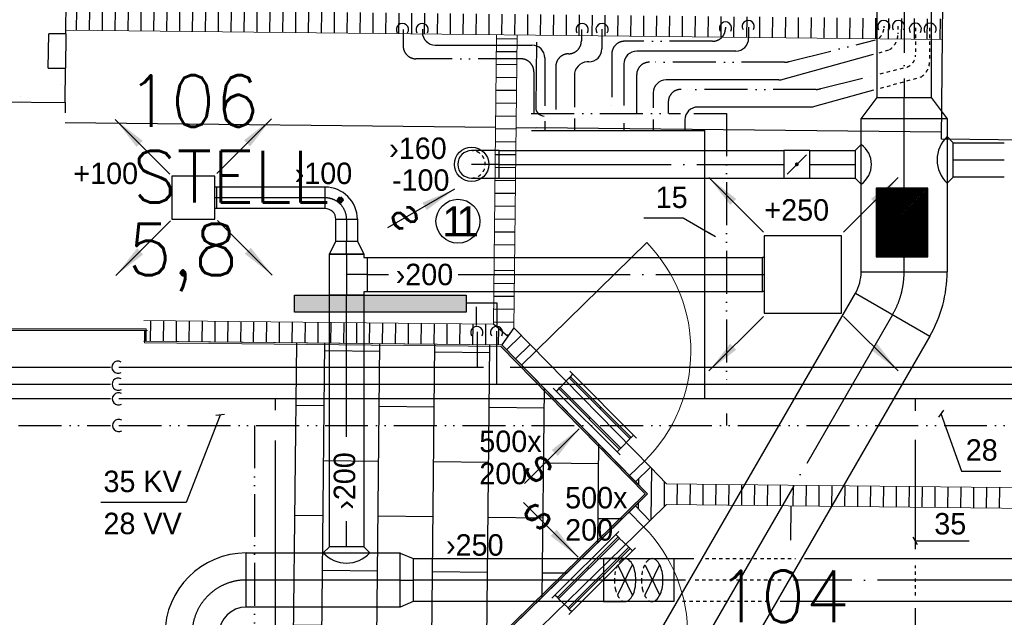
# Model space of a CAD drawing. Header units: millimetres. Extents: x 0 to 84060, y 0 to 52805.
# Tile 35 of 60: x 50104 to 55833, y 24994 to 28475. Entities that reach past the tile are written whole.
import ezdxf
from ezdxf.enums import TextEntityAlignment as Align

# ---------------------------------------------------------------- set-up
doc = ezdxf.new("R2010")
doc.units = ezdxf.units.MM
doc.header["$LTSCALE"] = 50
doc.header["$MEASUREMENT"] = 0
doc.header["$PDMODE"] = 1
for name, pattern in [('2V-CENT', [23, 20, -1.5, 0, -1.5]), ('CENTRUMLINJE', [27, 20, -3, 1, -3]), ('V-GOMD', [0.8, 0.4, -0.4]), ('V-KV', [2, 1, 1]), ('V-V', [2, 1, 1]), ('V-VV', [8, 5, -1, 0, -1, 0, -1])]:
    doc.linetypes.add(name, pattern=pattern)
doc.layers.get('0').update_dxf_attribs({"linetype": 'CONTINUOUS'})
for name, color, linetype in [('20601A200D001$0$243-Dører', 7, 'CONTINUOUS'), ('20601A200D001$0$832-Romtekst', 7, 'CONTINUOUS'), ('20601A200D001$0$A12-HEL1', 251, 'CONTINUOUS'), ('20601A200D001$0$A12-HEL3', 251, 'CONTINUOUS'), ('20601A200D001$0$A12-HEL4', 251, 'CONTINUOUS'), ('20601A200D001$0$A12-SKR1', 251, 'CONTINUOUS'), ('20601A200D001$0$A24-HEL1', 252, 'CONTINUOUS'), ('20601A200D001$0$A24-HEL2', 252, 'CONTINUOUS'), ('20601A200D001$0$A24-SKR1', 251, 'CONTINUOUS'), ('20601A200D001$0$A28-HEL2', 252, 'CONTINUOUS'), ('20601A200D001$0$A29-SKR1', 251, 'CONTINUOUS'), ('V060-', 3, 'CONTINUOUS'), ('V061-', 1, 'CONTINUOUS'), ('V070-', 3, 'CONTINUOUS'), ('V071-', 1, 'CONTINUOUS'), ('V080-', 3, 'CONTINUOUS'), ('V081-', 1, 'CONTINUOUS'), ('V100', 1, 'CONTINUOUS'), ('V100-', 6, 'CONTINUOUS'), ('V101', 3, 'CONTINUOUS'), ('xref', 7, 'CENTRUMLINJE')]:
    doc.layers.add(name, color=color, linetype=linetype)
doc.layers.add('20601A200D001$0$A2-VEGG-fill', color=253, linetype='CONTINUOUS', lineweight=18)
doc.layers.add('20601A200D001$0$A24', color=251, linetype='CONTINUOUS', lineweight=18)
doc.styles.add('20601A200D001$0$STANDARD', font='ROMANS.SHX')
doc.styles.add('FISO', font='fiso')
doc.styles.add('ISO', font='ISO')
doc.styles.add('SIMPLEX', font='SIMPLEX')

# ---------------------------------------------------------------- blocks, each defined once
blk = doc.blocks.new('CBOJ30_P', base_point=(16231.268, 22619))
at = {"color": 0, "linetype": 'ByBlock'}
blk.add_arc((16231, 22620), 1, 270, 300, dxfattribs=at)
blk = doc.blocks.new('KBOJ30_P', base_point=(16231.268, 22619))
at = {"color": 0, "linetype": 'ByBlock'}
for p, q in [((16231, 22619.5), (16231, 22618.5)), ((16231.25, 22619.567), (16231.75, 22618.701))]:
    blk.add_line(p, q, dxfattribs=at)
for radius in [0.5, 1.5]:
    blk.add_arc((16231, 22620), radius, 270, 300, dxfattribs=at)
blk = doc.blocks.new('3BOJ30_P', base_point=(16231.268, 22619))
for p in [(16231.5, 22619.134), (16231, 22619)]:
    blk.add_point(p)
at = {"color": 0, "linetype": 'ByBlock'}
blk.add_blockref('KBOJ30_P', (16231.268, 22619), dxfattribs=at)
at = {"color": 1, "linetype": '2V-CENT'}
blk.add_blockref('CBOJ30_P', (16231.268, 22619), dxfattribs=at)
at = {"style": 'ISO', "flags": 3}
blk.add_attdef('0', (16231.268, 22619), '', height=1, dxfattribs=at)
blk = doc.blocks.new('CBOJ90_PB', base_point=(86107, 31352))
at = {"color": 0, "linetype": 'ByBlock'}
blk.add_arc((86106, 31353), 1, 270, 360, dxfattribs=at)
blk = doc.blocks.new('KBOJ90_PB', base_point=(86107, 31352))
at = {"color": 0, "linetype": 'ByBlock'}
for p, q in [((86106.5, 31353), (86107.5, 31353)), ((86106, 31352.5), (86106, 31351.5))]:
    blk.add_line(p, q, dxfattribs=at)
for radius in [1.5, 0.5]:
    blk.add_arc((86106, 31353), radius, 270, 360, dxfattribs=at)
blk = doc.blocks.new('3BOJ90_PB', base_point=(86107, 31352))
for p in [(86107, 31353), (86106, 31352)]:
    blk.add_point(p)
at = {"color": 1, "linetype": '2V-CENT'}
blk.add_blockref('CBOJ90_PB', (86107, 31352), dxfattribs=at)
at = {"color": 0, "linetype": 'ByBlock'}
blk.add_blockref('KBOJ90_PB', (86107, 31352), dxfattribs=at)
at = {"style": 'ISO', "flags": 3}
blk.add_attdef('0', (86107, 31352), '', height=1, dxfattribs=at)
blk = doc.blocks.new('TAK_P', base_point=(16247.5, 22586.5))
for p, q in [((16248, 22587), (16247, 22587)), ((16247, 22587), (16247, 22586)), ((16248, 22586), (16248, 22587)), ((16247, 22586), (16248, 22586))]:
    blk.add_line(p, q)
blk = doc.blocks.new('C3A', base_point=(16246, 22590.5))
at = {"color": 0, "linetype": 'ByBlock'}
blk.add_line((16247, 22590.5), (16246, 22590.5), dxfattribs=at)
blk = doc.blocks.new('K3A', base_point=(16246, 22590.5))
at = {"color": 0, "linetype": 'ByBlock'}
for p, q in [((16246, 22591), (16247, 22591)), ((16247, 22591), (16247, 22590)), ((16247, 22590), (16246, 22590))]:
    blk.add_line(p, q, dxfattribs=at)
blk = doc.blocks.new('33A', base_point=(16246, 22590.5))
blk.add_point((16247, 22590.5))
at = {"color": 0, "linetype": 'ByBlock'}
blk.add_blockref('K3A', (16246, 22590.5), dxfattribs=at)
at = {"color": 1, "linetype": '2V-CENT'}
blk.add_blockref('C3A', (16246, 22590.5), dxfattribs=at)
at = {"style": 'SIMPLEX', "flags": 3}
blk.add_attdef('0', (16246, 22590.5), '', height=1, dxfattribs=at)
blk = doc.blocks.new('V420', base_point=(455, 404.5))
blk.add_line((455, 404.5), (464, 404.5))
blk.add_solid([(455, 404.5), (459, 405), (459, 404)])
blk = doc.blocks.new('V422', base_point=(16230, 22585))
blk.add_blockref('V420', (16230, 22585))
at = {"style": 'SIMPLEX'}
blk.add_text('s', height=4, rotation=90, dxfattribs=at).set_placement((16238, 22585), align=Align.CENTER)
blk = doc.blocks.new('CIRC_P', base_point=(16254, 22587))
blk.add_circle((16254, 22587), 0.5)
blk = doc.blocks.new('CBOJ90_NB', base_point=(86107.402, 31352.24))
at = {"color": 0, "linetype": 'ByBlock'}
blk.add_line((86106.402, 31352.24), (86107.402, 31352.24), dxfattribs=at)
blk = doc.blocks.new('CCDIMF_500X315X125', base_point=(3095.5, 30301.1))
at = {"color": 0, "linetype": 'ByBlock'}
blk.add_line((3033, 30301.1), (3158, 30301.1), dxfattribs=at)
blk = doc.blocks.new('KCDIMF_500X315X125', base_point=(3095.5, 30301.1))
at = {"color": 0, "linetype": 'ByBlock'}
for p, q in [((3033, 30051.1), (3033, 30551.1)), ((3033, 30551.1), (3158, 30458.6)), ((3158, 30458.6), (3158, 30143.6)), ((3158, 30143.6), (3033, 30051.1))]:
    blk.add_line(p, q, dxfattribs=at)
blk = doc.blocks.new('3CDIMF_500X315X125', base_point=(3095.5, 30301.1))
for p in [(3033, 30301.1), (3158, 30301.1)]:
    blk.add_point(p)
at = {"color": 0, "linetype": 'ByBlock'}
blk.add_blockref('KCDIMF_500X315X125', (3095.5, 30301.1), dxfattribs=at)
at = {"color": 1, "linetype": '2V-CENT'}
blk.add_blockref('CCDIMF_500X315X125', (3095.5, 30301.1), dxfattribs=at)
at = {"style": 'SIMPLEX', "flags": 3}
blk.add_attdef('0', (3095.5, 30301.1), '', height=1, dxfattribs=at)
blk = doc.blocks.new('KSP_P', base_point=(16239.5, 22597.5))
at = {"color": 0, "linetype": 'ByBlock'}
for p, q in [((16240, 22598), (16239, 22598)), ((16239, 22598), (16239, 22597)), ((16240, 22597), (16240, 22598)), ((16239, 22597), (16240, 22597))]:
    blk.add_line(p, q, dxfattribs=at)
blk = doc.blocks.new('2SP_P', base_point=(16239.5, 22597.5))
for p in [(16239, 22597.5), (16240, 22597.5)]:
    blk.add_point(p)
at = {"color": 0, "linetype": 'ByBlock'}
blk.add_blockref('KSP_P', (16239.5, 22597.5), dxfattribs=at)
at = {"style": 'SIMPLEX', "flags": 3}
blk.add_attdef('0', (16239.5, 22597.5), '', height=1, dxfattribs=at)
blk = doc.blocks.new('SPJALL', base_point=(16229, 22594))
at = {"color": 1}
blk.add_line((16228.625, 22593.625), (16229.375, 22594.375), dxfattribs=at)
at = {"color": 1, "const_width": 0.075}
blk.add_lwpolyline([(16229, 22594.0375, -1), (16229, 22593.9625, -1), (16229, 22594.0375, -1)], format="xyb", dxfattribs=at)
blk = doc.blocks.new('V421', base_point=(455.5, 404.5))
at = {"rotation": 180}
blk.add_blockref('V420', (464.5, 404.5), dxfattribs=at)
blk = doc.blocks.new('CTK_P', base_point=(16236.144, 22620.378))
at = {"color": 0, "linetype": 'ByBlock'}
for p, q in [((16236.144, 22620.978), (16236.144, 22620.378)), ((16235.544, 22620.378), (16236.744, 22620.378))]:
    blk.add_line(p, q, dxfattribs=at)
blk = doc.blocks.new('KTK_P', base_point=(16236.144, 22620.378))
at = {"color": 0, "linetype": 'ByBlock'}
for p, q in [((16235.544, 22620.878), (16235.644, 22620.878)), ((16235.544, 22619.878), (16235.544, 22620.878)), ((16235.644, 22620.978), (16236.644, 22620.978)), ((16235.644, 22620.878), (16235.644, 22620.978)), ((16236.644, 22620.978), (16236.644, 22620.878)), ((16236.644, 22620.878), (16236.744, 22620.878)), ((16236.744, 22620.878), (16236.744, 22619.878)), ((16236.744, 22619.878), (16235.544, 22619.878))]:
    blk.add_line(p, q, dxfattribs=at)
blk = doc.blocks.new('3TK_P', base_point=(16236.144, 22620.378))
for p in [(16236.144, 22620.978), (16235.544, 22620.378), (16236.744, 22620.378)]:
    blk.add_point(p)
at = {"color": 1, "linetype": '2V-CENT'}
blk.add_blockref('CTK_P', (16236.144, 22620.378), dxfattribs=at)
at = {"color": 0, "linetype": 'ByBlock'}
blk.add_blockref('KTK_P', (16236.144, 22620.378), dxfattribs=at)
at = {"style": 'ISO', "flags": 3}
blk.add_attdef('0', (16236.144, 22620.378), '', height=1, dxfattribs=at)
blk = doc.blocks.new('CCDIMF_200X125X75', base_point=(3095.5, 30301.1))
at = {"color": 0, "linetype": 'ByBlock'}
blk.add_line((3058, 30301.1), (3133, 30301.1), dxfattribs=at)
blk = doc.blocks.new('KCDIMF_200X125X75', base_point=(3095.5, 30301.1))
at = {"color": 0, "linetype": 'ByBlock'}
for p, q in [((3058, 30201.1), (3058, 30401.1)), ((3058, 30401.1), (3133, 30363.6)), ((3133, 30363.6), (3133, 30238.6)), ((3133, 30238.6), (3058, 30201.1))]:
    blk.add_line(p, q, dxfattribs=at)
blk = doc.blocks.new('3CDIMF_200X125X75', base_point=(3095.5, 30301.1))
for p in [(3058, 30301.1), (3133, 30301.1)]:
    blk.add_point(p)
at = {"color": 0, "linetype": 'ByBlock'}
blk.add_blockref('KCDIMF_200X125X75', (3095.5, 30301.1), dxfattribs=at)
at = {"color": 1, "linetype": '2V-CENT'}
blk.add_blockref('CCDIMF_200X125X75', (3095.5, 30301.1), dxfattribs=at)
at = {"style": 'SIMPLEX', "flags": 3}
blk.add_attdef('0', (3095.5, 30301.1), '', height=1, dxfattribs=at)
blk = doc.blocks.new('CCDIMF_315X250X75', base_point=(3095.5, 30301.1))
at = {"color": 0, "linetype": 'ByBlock'}
blk.add_line((3058, 30301.1), (3133, 30301.1), dxfattribs=at)
blk = doc.blocks.new('KCDIMF_315X250X75', base_point=(3095.5, 30301.1))
at = {"color": 0, "linetype": 'ByBlock'}
for p, q in [((3058, 30143.6), (3058, 30458.6)), ((3058, 30458.6), (3133, 30426.1)), ((3133, 30426.1), (3133, 30176.1)), ((3133, 30176.1), (3058, 30143.6))]:
    blk.add_line(p, q, dxfattribs=at)
blk = doc.blocks.new('3CDIMF_315X250X75', base_point=(3095.5, 30301.1))
for p in [(3058, 30301.1), (3133, 30301.1)]:
    blk.add_point(p)
at = {"color": 0, "linetype": 'ByBlock'}
blk.add_blockref('KCDIMF_315X250X75', (3095.5, 30301.1), dxfattribs=at)
at = {"color": 1, "linetype": '2V-CENT'}
blk.add_blockref('CCDIMF_315X250X75', (3095.5, 30301.1), dxfattribs=at)
at = {"style": 'SIMPLEX', "flags": 3}
blk.add_attdef('0', (3095.5, 30301.1), '', height=1, dxfattribs=at)
blk = doc.blocks.new('TLCG30', base_point=(8, 5))
at = {"color": 1, "linetype": 'V-GOMD'}
for p, q in [((7.833, 5.346), (8.167, 4.654)), ((7.833, 4.654), (8.167, 5.346))]:
    blk.add_line(p, q, dxfattribs=at)
blk = doc.blocks.new('CBOJ30_N', base_point=(16234, 22603))
at = {"color": 0, "linetype": 'ByBlock'}
blk.add_line((16233.5, 22603), (16234, 22603), dxfattribs=at)
blk = doc.blocks.new('RADN')
at = {"color": 0}
for p, q in [((-0.5, -1), (-0.5, 0)), ((-0.5, 0), (0.5, 0)), ((0.5, 0), (0.5, -1)), ((0.5, -1), (-0.5, -1))]:
    blk.add_line(p, q, dxfattribs=at)
blk = doc.blocks.new('VAGG_P', base_point=(16250.5, 22586.5))
for p, q in [((16250, 22587.5), (16251, 22587.5)), ((16250, 22587.5), (16250, 22586.5)), ((16251, 22587.5), (16251, 22586.5))]:
    blk.add_line(p, q)
at = {"color": 6}
blk.add_line((16249.95, 22586.5), (16251.05, 22586.5), dxfattribs=at)
blk = doc.blocks.new('V423', base_point=(16230, 22583))
blk.add_blockref('V421', (16230, 22583))
at = {"style": 'SIMPLEX'}
blk.add_text('s', height=4, rotation=270, dxfattribs=at).set_placement((16231, 22583), align=Align.CENTER)
blk = doc.blocks.new('*X114')
at = {"color": 0}
for p, q in [((52042.3, 22944.8), (52338.1, 23240.6)), ((52042.3, 22953.7), (52329.2, 23240.6)), ((52042.3, 22962.5), (52320.4, 23240.6)), ((52042.3, 22971.4), (52311.6, 23240.6)), ((52042.3, 22980.2), (52302.7, 23240.6)), ((52042.3, 22989), (52293.9, 23240.6)), ((52042.3, 22997.9), (52285, 23240.6)), ((52042.3, 23006.7), (52276.2, 23240.6)), ((52042.3, 23015.6), (52267.4, 23240.6)), ((52042.3, 23024.4), (52258.5, 23240.6)), ((52042.3, 23033.2), (52249.7, 23240.6)), ((52042.3, 23042.1), (52240.8, 23240.6)), ((52042.3, 23050.9), (52232, 23240.6)), ((52042.3, 23059.7), (52223.2, 23240.6)), ((52042.3, 23068.6), (52214.3, 23240.6)), ((52042.3, 23077.4), (52205.5, 23240.6)), ((52042.3, 23086.3), (52196.7, 23240.6)), ((52042.3, 23095.1), (52187.8, 23240.6)), ((52042.3, 23103.9), (52179, 23240.6)), ((52042.3, 23112.8), (52170.1, 23240.6)), ((52042.3, 23121.6), (52161.3, 23240.6)), ((52042.3, 23130.5), (52152.5, 23240.6)), ((52042.3, 23139.3), (52143.6, 23240.6)), ((52042.3, 23148.1), (52134.8, 23240.6)), ((52042.3, 23157), (52125.9, 23240.6)), ((52042.3, 23165.8), (52117.1, 23240.6)), ((52042.3, 23174.7), (52108.3, 23240.6)), ((52042.3, 23183.5), (52099.4, 23240.6)), ((52042.3, 23192.3), (52090.6, 23240.6)), ((52042.3, 23201.2), (52081.7, 23240.6)), ((52042.3, 23210), (52072.9, 23240.6)), ((52042.3, 23218.8), (52064.1, 23240.6)), ((52042.3, 23227.7), (52055.2, 23240.6)), ((52042.3, 23236.5), (52046.4, 23240.6)), ((52046.9, 22940.6), (52346.9, 23240.6)), ((52055.8, 22940.6), (52355.8, 23240.6)), ((52064.6, 22940.6), (52364.6, 23240.6)), ((52073.4, 22940.6), (52373.4, 23240.6)), ((52082.3, 22940.6), (52382.3, 23240.6)), ((52091.1, 22940.6), (52391.1, 23240.6)), ((52099.9, 22940.6), (52399.9, 23240.6)), ((52108.8, 22940.6), (52408.8, 23240.6)), ((52117.6, 22940.6), (52417.6, 23240.6)), ((52126.5, 22940.6), (52426.5, 23240.6)), ((52135.3, 22940.6), (52435.3, 23240.6)), ((52144.1, 22940.6), (52442.3, 23238.8)), ((52153, 22940.6), (52442.3, 23229.9)), ((52161.8, 22940.6), (52442.3, 23221.1)), ((52170.7, 22940.6), (52442.3, 23212.3)), ((52179.5, 22940.6), (52442.3, 23203.4)), ((52188.3, 22940.6), (52442.3, 23194.6)), ((52197.2, 22940.6), (52442.3, 23185.7)), ((52206, 22940.6), (52442.3, 23176.9)), ((52214.9, 22940.6), (52442.3, 23168.1)), ((52223.7, 22940.6), (52442.3, 23159.2)), ((52232.5, 22940.6), (52442.3, 23150.4)), ((52241.4, 22940.6), (52442.3, 23141.5)), ((52250.2, 22940.6), (52442.3, 23132.7)), ((52259, 22940.6), (52442.3, 23123.9)), ((52267.9, 22940.6), (52442.3, 23115)), ((52276.7, 22940.6), (52442.3, 23106.2)), ((52285.6, 22940.6), (52442.3, 23097.4)), ((52294.4, 22940.6), (52442.3, 23088.5)), ((52303.2, 22940.6), (52442.3, 23079.7)), ((52312.1, 22940.6), (52442.3, 23070.8)), ((52320.9, 22940.6), (52442.3, 23062)), ((52329.8, 22940.6), (52442.3, 23053.2)), ((52338.6, 22940.6), (52442.3, 23044.3)), ((52347.4, 22940.6), (52442.3, 23035.5)), ((52356.3, 22940.6), (52442.3, 23026.6)), ((52365.1, 22940.6), (52442.3, 23017.8)), ((52374, 22940.6), (52442.3, 23009)), ((52382.8, 22940.6), (52442.3, 23000.1)), ((52391.6, 22940.6), (52442.3, 22991.3)), ((52400.5, 22940.6), (52442.3, 22982.4)), ((52409.3, 22940.6), (52442.3, 22973.6)), ((52418.1, 22940.6), (52442.3, 22964.8)), ((52427, 22940.6), (52442.3, 22955.9)), ((52435.8, 22940.6), (52442.3, 22947.1))]:
    blk.add_line(p, q, dxfattribs=at)
blk = doc.blocks.new('*X189')
at = {"color": 0}
for p, q in [((67851.7, 25565.5), (67854.9, 25858.8)), ((67778.9, 25765), (67779.3, 25802.4)), ((67927.6, 25639.7), (67929.1, 25783)), ((68002.7, 25650.5), (68004, 25770.5)), ((68077.7, 25649.7), (68079, 25769.7)), ((68152.7, 25648.9), (68154, 25768.9)), ((68227.7, 25648.1), (68229, 25768.1)), ((68302.7, 25647.3), (68304, 25767.3)), ((68377.7, 25646.5), (68379, 25766.4)), ((68452.7, 25645.6), (68454, 25765.6)), ((68527.6, 25644.8), (68529, 25764.8)), ((68602.6, 25644), (68604, 25764)), ((68677.6, 25643.2), (68678.9, 25763.2)), ((68752.6, 25642.4), (68753.9, 25762.4)), ((68827.6, 25641.5), (68828.9, 25761.5)), ((68902.6, 25640.7), (68903.9, 25760.7)), ((68977.6, 25639.9), (68978.9, 25759.9)), ((69052.6, 25639.1), (69053.9, 25759.1)), ((69127.6, 25638.3), (69128.9, 25758.3)), ((69202.6, 25637.5), (69203.9, 25757.4)), ((69277.6, 25636.6), (69278.9, 25756.6)), ((69352.6, 25635.8), (69353.9, 25755.8)), ((69427.6, 25635), (69428.9, 25755)), ((69502.6, 25634.2), (69503.9, 25754.2)), ((69577.6, 25633.4), (69578.9, 25753.4)), ((69652.6, 25632.5), (69653.9, 25752.5)), ((69727.6, 25631.7), (69728.9, 25751.7)), ((69802.6, 25630.9), (69803.9, 25750.9)), ((69877.6, 25630.1), (69878.9, 25750.1)), ((67777.4, 25623.5), (67777.8, 25661))]:
    blk.add_line(p, q, dxfattribs=at)
blk = doc.blocks.new('*X193')
at = {"color": 0}
for p, q in [((66950.7, 28365), (67070.7, 28363.7)), ((66949.8, 28290), (67069.8, 28288.7)), ((66949, 28215), (67069, 28213.7)), ((66948.2, 28140), (67068.2, 28138.7)), ((66947.4, 28065), (67067.4, 28063.7)), ((66946.6, 27990.1), (67066.6, 27988.7)), ((66945.8, 27915.1), (67065.7, 27913.7)), ((66944.9, 27840.1), (67064.9, 27838.8)), ((66944.1, 27765.1), (67064.1, 27763.8)), ((66943.3, 27690.1), (67063.3, 27688.8)), ((66942.5, 27615.1), (67062.5, 27613.8)), ((66941.7, 27540.1), (67061.7, 27538.8)), ((66940.8, 27465.1), (67060.8, 27463.8)), ((66940, 27390.1), (67060, 27388.8)), ((66939.2, 27315.1), (67059.2, 27313.8)), ((66938.4, 27240.1), (67058.4, 27238.8)), ((66937.6, 27165.1), (67057.6, 27163.8)), ((66936.8, 27090.1), (67056.7, 27088.8)), ((66935.9, 27015.1), (67055.9, 27013.8)), ((66935.1, 26940.1), (67055.1, 26938.8)), ((66934.3, 26865.1), (67054.3, 26863.8)), ((66933.5, 26790.1), (67053.5, 26788.8)), ((66932.7, 26715.1), (67052.7, 26713.8)), ((67005.4, 26639.3), (67023.3, 26639.1))]:
    blk.add_line(p, q, dxfattribs=at)
blk = doc.blocks.new('*X194')
at = {"color": 0}
for p, q in [((64937.9, 26602.8), (64939.2, 26722.8)), ((65012.9, 26602), (65014.2, 26722)), ((65087.9, 26601.2), (65089.2, 26721.2)), ((65162.9, 26600.4), (65164.2, 26720.4)), ((65237.9, 26599.6), (65239.2, 26719.6)), ((65312.9, 26598.8), (65314.2, 26718.8)), ((65387.9, 26597.9), (65389.2, 26717.9)), ((65462.9, 26597.1), (65464.2, 26717.1)), ((65537.8, 26596.3), (65539.2, 26716.3)), ((65612.8, 26595.5), (65614.2, 26715.5)), ((65687.8, 26594.7), (65689.1, 26714.7)), ((65762.8, 26593.8), (65764.1, 26713.8)), ((65837.8, 26593), (65839.1, 26713)), ((65912.8, 26592.2), (65914.1, 26712.2)), ((65987.8, 26591.4), (65989.1, 26711.4)), ((66062.8, 26590.6), (66064.1, 26710.6)), ((66137.8, 26589.8), (66139.1, 26709.8)), ((66212.8, 26588.9), (66214.1, 26708.9)), ((66287.8, 26588.1), (66289.1, 26708.1)), ((66362.8, 26587.3), (66364.1, 26707.3)), ((66437.8, 26586.5), (66439.1, 26706.5)), ((66512.8, 26585.7), (66514.1, 26705.7)), ((66587.8, 26584.9), (66589.1, 26704.8)), ((66662.8, 26584), (66664.1, 26704)), ((66737.8, 26583.2), (66739.1, 26703.2)), ((66812.8, 26582.4), (66814.1, 26702.4)), ((66887.8, 26581.6), (66889.1, 26701.6)), ((66962.8, 26580.8), (66963.8, 26674.6))]:
    blk.add_line(p, q, dxfattribs=at)
blk = doc.blocks.new('*X195')
at = {"color": 0}
for p, q in [((64507.6, 28413.8), (64508.9, 28533.8)), ((64582.6, 28413), (64583.9, 28533)), ((64657.6, 28412.2), (64658.9, 28532.2)), ((64732.6, 28411.4), (64733.9, 28531.4)), ((64807.6, 28410.6), (64808.9, 28530.5)), ((64882.6, 28409.7), (64883.9, 28529.7)), ((64957.6, 28408.9), (64958.9, 28528.9)), ((65032.6, 28408.1), (65033.9, 28528.1)), ((65107.6, 28407.3), (65108.9, 28527.3)), ((65182.6, 28406.5), (65183.9, 28526.5)), ((65257.6, 28405.6), (65258.9, 28525.6)), ((65332.6, 28404.8), (65333.9, 28524.8)), ((65407.6, 28404), (65408.9, 28524)), ((65482.5, 28403.2), (65483.9, 28523.2)), ((65557.5, 28402.4), (65558.9, 28522.4)), ((65632.5, 28401.6), (65633.8, 28521.5)), ((65707.5, 28400.7), (65708.8, 28520.7)), ((65782.5, 28399.9), (65783.8, 28519.9)), ((65857.5, 28399.1), (65858.8, 28519.1)), ((65932.5, 28398.3), (65933.8, 28518.3)), ((66007.5, 28397.5), (66008.8, 28517.5)), ((66082.5, 28396.6), (66083.8, 28516.6)), ((66157.5, 28395.8), (66158.8, 28515.8)), ((66232.5, 28395), (66233.8, 28515)), ((66307.5, 28394.2), (66308.8, 28514.2)), ((66382.5, 28393.4), (66383.8, 28513.4)), ((66457.5, 28392.6), (66458.8, 28512.6)), ((66532.5, 28391.7), (66533.8, 28511.7)), ((66607.5, 28390.9), (66608.8, 28510.9)), ((66682.5, 28390.1), (66683.8, 28510.1)), ((66757.5, 28389.3), (66758.8, 28509.3)), ((66832.5, 28388.5), (66833.8, 28508.5)), ((66907.5, 28387.7), (66908.8, 28507.6)), ((66982.5, 28386.8), (66983.8, 28506.8)), ((67057.5, 28386), (67058.8, 28506)), ((67132.5, 28385.2), (67133.8, 28505.2)), ((67207.4, 28384.4), (67208.8, 28504.4)), ((67282.4, 28383.6), (67283.8, 28503.6)), ((67357.4, 28382.7), (67358.7, 28502.7)), ((67432.4, 28381.9), (67433.7, 28501.9)), ((67507.4, 28381.1), (67508.7, 28501.1)), ((67582.4, 28380.3), (67583.7, 28500.3)), ((67657.4, 28379.5), (67658.7, 28499.5)), ((67732.4, 28378.7), (67733.7, 28498.6)), ((67807.4, 28377.8), (67808.7, 28497.8)), ((67882.4, 28377), (67883.7, 28497)), ((67957.4, 28376.2), (67958.7, 28496.2)), ((68032.4, 28375.4), (68033.7, 28495.4)), ((68107.4, 28374.6), (68108.7, 28494.6)), ((68182.4, 28373.7), (68183.7, 28493.7)), ((68257.4, 28372.9), (68258.7, 28492.9)), ((68332.4, 28372.1), (68333.7, 28492.1)), ((68407.4, 28371.3), (68408.7, 28491.3)), ((68482.4, 28370.5), (68483.7, 28490.5)), ((68557.4, 28369.7), (68558.7, 28489.6)), ((68632.4, 28368.8), (68633.7, 28488.8)), ((68707.4, 28368), (68708.7, 28488)), ((68782.4, 28367.2), (68783.7, 28487.2)), ((68857.3, 28366.4), (68858.7, 28486.4)), ((68932.3, 28365.6), (68933.7, 28485.6)), ((69007.3, 28364.7), (69008.6, 28484.7)), ((69082.3, 28363.9), (69083.6, 28483.9)), ((69157.3, 28363.1), (69158.6, 28483.1)), ((69232.3, 28362.3), (69233.6, 28482.3)), ((69307.3, 28361.5), (69308.6, 28481.5)), ((69382.3, 28360.7), (69383.6, 28480.7)), ((69457.3, 28359.8), (69458.6, 28479.8)), ((69532.3, 28359), (69533.6, 28479))]:
    blk.add_line(p, q, dxfattribs=at)
blk = doc.blocks.new('*X196')
at = {"color": 0}
blk.add_line((67008.6, 26552.3), (67094.3, 26636.2), dxfattribs=at)
blk = doc.blocks.new('*X219')
at = {"color": 0}
for p, q in [((65934.1, 24874.2), (65952.8, 26591.8)), ((66254.1, 24870.7), (66272.8, 26588.3)), ((66574.1, 24867.3), (66592.8, 26584.8)), ((66272.3, 26542.3), (65952.3, 26545.8)), ((66912.3, 26535.3), (66592.3, 26538.8)), ((66894, 24863.8), (66912.8, 26581.3)), ((67216.8, 25112.1), (67230, 26326)), ((65948.8, 26225.8), (65782.3, 26227.6)), ((66588.8, 26218.8), (66268.8, 26222.3)), ((67228.8, 26211.9), (66908.8, 26215.4)), ((67540.2, 25428.6), (67546.5, 26002.5)), ((66265.3, 25902.4), (65945.3, 25905.8)), ((66905.3, 25895.4), (66585.3, 25898.9)), ((67545.2, 25888.4), (67225.3, 25891.9)), ((65941.9, 25585.9), (65775.3, 25587.7)), ((66581.8, 25578.9), (66261.8, 25582.4)), ((67221.8, 25571.9), (66901.8, 25575.4)), ((67681.6, 25566.9), (67541.8, 25568.4)), ((66258.3, 25262.4), (65938.4, 25265.9)), ((66898.3, 25255.4), (66578.3, 25258.9)), ((67358.1, 25250.4), (67218.3, 25251.9)), ((65934.9, 24945.9), (65768.3, 24947.7)), ((66574.8, 24938.9), (66254.9, 24942.4)), ((67034.6, 24933.9), (66894.8, 24935.4))]:
    blk.add_line(p, q, dxfattribs=at)
blk = doc.blocks.new('*X160')
at = {"color": 0}
for p, q in [((59853, 29785.9), (59858.8, 29792.5)), ((59912.7, 29779.3), (59910.6, 29791.9)), ((59853, 29785.9), (59912.7, 29779.3)), ((59914, 29768.4), (59914, 29768.4)), ((59940.8, 29626.8), (59940.8, 29626.8)), ((59921.4, 29294.2), (59921.4, 29294.2)), ((59680, 29226.4), (59680, 29226.4))]:
    blk.add_line(p, q, dxfattribs=at)
blk = doc.blocks.new('20601A200D001')
at = {"layer": '20601A200D001$0$A2-VEGG-fill'}
for points in [[(147771.81687, 26665), (148830, 26665), (148830, 26675), (147265, 26675), (147266.11111, 26665), (147444.32028, 26665)], [(148830, 26603.13023), (148830, 26665), (148820, 26665), (148820, 26603.23929)], [(150894.81155, 26570.61022), (150884.92122, 26580.71868), (148820, 26603.13023), (148820, 26593.23869)], [(151734.32313, 25712.58362), (151741.47088, 25719.57717), (150899.0625, 26580.56445), (150884.92122, 26580.71868), (151727.48049, 25719.57717)], [(150890.43654, 24872.91183), (151748.31352, 25712.58362), (151741.47088, 25719.57717), (150876.29528, 24873.06606)]]:
    blk.add_hatch(color=256, dxfattribs=at).paths.add_polyline_path(points, flags=0)
at = {"layer": '20601A200D001$0$243-Dører', "linetype": 'Continuous', "lineweight": 0, "ltscale": 1000}
for points in [[(151099.92188, 26546.86523), (151743.21875, 27176.28125)], [(151014.14062, 26462.94141), (151099.92188, 26546.86523)], [(151678.53125, 25783.9043), (150979.17188, 26498.68164)], [(151676.98438, 25642.49219), (150962.20312, 24943.13867)], [(151760.90625, 25556.71875), (151046.125, 24857.36523)], [(151725.17188, 25521.75), (151641.25, 25607.52344)]]:
    blk.add_lwpolyline(points, dxfattribs=at)
at = {"layer": '20601A200D001$0$243-Dører', "color": 7, "linetype": 'Continuous', "lineweight": 0, "ltscale": 1000}
for centre, radius, start, end in [((151099.90933, 26546.86921), 900.00362, 314.3749898, 404.3743882), ((151081.84133, 24892.32948), 900.02466, 314.37695314, 404.37383345)]:
    blk.add_arc(centre, radius, start, end, dxfattribs=at)
at = {"layer": '20601A200D001$0$A12-HEL1'}
for p, q in [((150863.16553, 27847.20878), (148358.3145, 27874.52822)), ((153458.0112, 27818.9078), (151100.15143, 27844.62407))]:
    blk.add_line(p, q, dxfattribs=at)
at = {"layer": '20601A200D001$0$A12-HEL3'}
blk.add_line((148363.33125, 28391.76139), (148361.15005, 28191.77328), dxfattribs=at)
at = {"layer": '20601A200D001$0$A12-HEL4'}
for p, q in [((148363.33125, 28391.76139), (148365.51244, 28591.74949)), ((153457.57496, 27778.91018), (153466.29973, 28578.8626)), ((148261.156, 28192.86388), (148263.33719, 28392.85199)), ((148363.33125, 28391.76139), (148263.33719, 28392.85199)), ((148261.156, 28192.86388), (148361.15005, 28191.77328)), ((148358.96886, 27991.78518), (148361.15005, 28191.77328)), ((147958.99265, 27996.14756), (148358.96886, 27991.78518)), ((154057.53928, 27772.3666), (153457.57496, 27778.91018))]:
    blk.add_line(p, q, dxfattribs=at)
at = {"layer": '20601A200D001$0$A24'}
for p, q in [((147256.04957, 26665), (148820, 26665)), ((148830, 26675), (147265, 26675)), ((147274.78636, 26664.79276), (148838.73679, 26664.79276)), ((148820, 26665), (148820, 26593.23869)), ((148830, 26603.13023), (148830, 26675)), ((148820, 26593.23869), (150894.81155, 26570.61022)), ((150899.0625, 26580.56445), (148830, 26603.13023)), ((150894.81155, 26570.61022), (151734.32313, 25712.58362)), ((151748.46441, 25712.4294), (150899.0625, 26580.56445)), ((151734.32313, 25712.58362), (150876.29528, 24873.06606)), ((150880.32812, 24863.02148), (151748.46441, 25712.4294))]:
    blk.add_line(p, q, dxfattribs=at)
at = {"layer": '20601A200D001$0$A24-HEL1'}
for p, q in [((151101.09885, 28344.10832), (151096.95458, 27964.13092)), ((148358.96886, 27991.78518), (148358.3145, 27931.78875)), ((150983.15839, 27845.90006), (151097.15161, 27844.65678)), ((152582.05103, 25443.31971), (152584.23222, 25643.30782))]:
    blk.add_line(p, q, dxfattribs=at)
at = {"layer": '20601A200D001$0$A24-HEL1', "linetype": 'Continuous', "lineweight": 0, "ltscale": 1000}
for points in [[(151764.29688, 25867.82617), (151064.95312, 26582.60352)], [(151729.32812, 25903.56641), (151643.5625, 25819.64258)]]:
    blk.add_lwpolyline(points, dxfattribs=at)
at = {"layer": '20601A200D001$0$A24-HEL1'}
blk.add_arc((151146.95161, 27963.58563), 50, 179.37512193, 269.37512193, dxfattribs=at)
at = {"layer": '20601A200D001$0$A24-HEL2', "color": 7, "linetype": 'Continuous', "lineweight": 0, "ltscale": 1000}
for points in [[(148364.20312, 28414.49609), (153463.90625, 28358.875)], [(150850.67188, 26701.09961), (150869.0625, 28387.17578)], [(150970.4375, 26679.20312), (150989.04688, 28385.86719)], [(150850.67188, 26701.09961), (148816.375, 26723.28711)], [(151064.95312, 26582.60352), (150970.4375, 26679.20312)], [(150899.0625, 26580.56445), (148815.07812, 26603.29297)], [(150979.17188, 26498.68164), (150899.0625, 26580.56445)], [(150979.17188, 26498.68164), (151064.95312, 26582.60352)], [(151678.53125, 25783.9043), (151764.29688, 25867.82617)], [(151858.8125, 25771.22656), (151764.29688, 25867.82617)], [(151748.46875, 25712.42773), (151678.53125, 25783.9043)], [(158060.21875, 25703.58984), (151858.8125, 25771.22656)], [(151748.46875, 25712.42773), (151676.98438, 25642.49219)], [(151676.98438, 25642.49219), (151760.90625, 25556.71875)], [(151857.51562, 25651.23438), (151760.90625, 25556.71875)], [(158058.90625, 25583.59766), (151857.51562, 25651.23438)]]:
    blk.add_lwpolyline(points, dxfattribs=at)
at = {"layer": '20601A200D001$0$A24-SKR1'}
for p, q in [((150934.7465, 26629.88386), (150850.66536, 26701.09945)), ((150970.43368, 26679.20322), (150899.05931, 26580.5645))]:
    blk.add_line(p, q, dxfattribs=at)
at = {"layer": '20601A200D001$0$A28-HEL2'}
blk.add_line((149704.42474, 26593.59392), (149685.69216, 24876.05105), dxfattribs=at)
at = {"layer": '20601A200D001$0$A12-SKR1'}
blk.add_blockref('*X160', (88418.15156, -1199.74184), dxfattribs=at)
at = {"layer": '20601A200D001$0$A24-SKR1'}
for name in ['*X195', '*X193', '*X194', '*X196', '*X189']:
    blk.add_blockref(name, (83918.15156, 0), dxfattribs=at)
at = {"layer": '20601A200D001$0$A29-SKR1'}
blk.add_blockref('*X219', (83918.15156, 0), dxfattribs=at)
at = {"layer": '20601A200D001$0$832-Romtekst', "color": 7, "linetype": 'Continuous', "style": '20601A200D001$0$STANDARD'}
for s, p in [('106', (148717.95777, 27850.9668)), ('STELL.', (148751.48438, 27410.88588)), ('5,8', (148722.90625, 26985.9341)), ('104', (152151.03556, 24966.44571))]:
    blk.add_text(s, height=300, dxfattribs=at).set_placement(p)

msp = doc.modelspace()

# ---------------------------------------------------------------- linework, layer by layer
at = {"layer": 'V060-', "linetype": 'Continuous'}
for p, q in [((55092.5, 28022), (55092.5, 31582.2)), ((55407.5, 31582.2), (55407.5, 28022)), ((55000.7, 27007.1), (55000.7, 27897.9)), ((55500.7, 27897.9), (55500.7, 27007.1)), ((55536.1, 27758), (55833, 27758)), ((52893.8, 27712.2), (54550.5, 27712)), ((54700.5, 27712), (54965.4, 27712)), ((55833, 27558), (55536.1, 27558)), ((51249.6, 27500.4), (51881.7, 27500.4)), ((52893.8, 27552.2), (54550.5, 27552)), ((54700.5, 27552), (54965.4, 27552)), ((51881.7, 27375.4), (51249.6, 27375.4)), ((51943.5, 27184), (51943.5, 27312)), ((52068.5, 27312), (52068.5, 27184)), ((52126.2, 27090.5), (54273.6, 27090.5)), ((54273.6, 27090.5), (54428.6, 27090.5)), ((51906, 25404.6), (51906, 26870)), ((52106, 26870), (52106, 25404.6)), ((54273.6, 26890.5), (52126.2, 26890.5)), ((53694.5, 24678.2), (54966.5, 26881.4)), ((54428.6, 26890.5), (54273.6, 26890.5)), ((55399.5, 26631.4), (54127.5, 24428.2)), ((53248.1, 26332.5), (53301.4, 26388.1)), ((53655, 26034.5), (53601.6, 25978.9)), ((53592.6, 25455.4), (53648.2, 25402.1)), ((51421.7, 25369), (52319.7, 25369)), ((52393, 25336), (53327.1, 25336)), ((53327.1, 25336), (54026.1, 25336)), ((53626.7, 25336), (53501.7, 25336)), ((53501.7, 25336), (53501.7, 25086)), ((53910.1, 25336), (53910.1, 25086)), ((54669.6, 25336), (58395.5, 25336)), ((53294.7, 25048.6), (53239.1, 25101.9)), ((52319.7, 25054), (51421.7, 25054)), ((53327.1, 25086), (52393, 25086)), ((53912.1, 25086), (53327.1, 25086)), ((53501.7, 25086), (53626.7, 25086)), ((58395.5, 25086), (54528.2, 25086))]:
    msp.add_line(p, q, dxfattribs=at)
at = {"layer": 'V060-', "color": 1, "linetype": '2V-CENT'}
for p, q in [((55250, 31582.2), (55250, 28022)), ((55250.7, 27007.1), (55250.7, 27897.9)), ((52893.8, 27632.2), (54550.5, 27632)), ((54700.5, 27632), (54965.4, 27632)), ((55536.1, 27658), (55833, 27658)), ((51881.7, 27437.9), (51249.6, 27437.9)), ((52006, 27312), (52006, 27184)), ((52126.2, 26990.5), (52249.5, 26990.5)), ((52655.4, 26990.5), (54273.6, 26990.5)), ((54273.6, 26990.5), (54428.6, 26990.5)), ((52006, 26045.6), (52006, 26870)), ((55183, 26756.4), (53911, 24553.2)), ((52006, 25404.6), (52006, 25555.1)), ((52319.7, 25211.5), (51421.7, 25211.5)), ((53327.1, 25211), (52393, 25211)), ((53977.6, 25211), (53327.1, 25211)), ((58395.5, 25211), (54606.3, 25211))]:
    msp.add_line(p, q, dxfattribs=at)
at = {"layer": 'V060-'}
for p, q in [((55500.7, 27793.4), (55500.7, 27522.7)), ((55536.1, 27758), (55500.7, 27793.4)), ((54965.4, 27712), (55000.7, 27747.3)), ((55000.7, 27516.6), (55000.7, 27747.3)), ((55536.1, 27558), (55536.1, 27758)), ((54965.4, 27712), (54965.4, 27552)), ((55536.1, 27558), (55500.7, 27522.7)), ((54965.4, 27552), (55000.7, 27516.6)), ((51906, 25404.6), (51870.6, 25369.2)), ((52106, 25404.6), (51906, 25404.6)), ((52106, 25404.6), (52141.4, 25369.2)), ((51870.6, 25369.2), (52141.4, 25369.2))]:
    msp.add_line(p, q, dxfattribs=at)
at = {"layer": 'V060-', "color": 1, "linetype": 'V-GOMD'}
for p, q in [((54093.6, 25336), (54618.9, 25336)), ((54534.6, 25211), (54030.3, 25211)), ((54460.7, 25086), (53952.2, 25086))]:
    msp.add_line(p, q, dxfattribs=at)
at = {"layer": 'V060-'}
msp.add_lwpolyline([(55087.4, 27494.2), (55087.4, 27094.2), (55387.4, 27094.2), (55387.4, 27494.2)], close=True, dxfattribs=at)
at = {"layer": 'V060-', "linetype": 'V-GOMD'}
for points in [[(53626.7, 25336, 0.174705), (53605.5, 25328.4, 0.104203), (53582.5, 25299.4, 0.064948), (53569.4, 25261.6, 0.051099), (53564.2, 25211, 0.051099), (53569.4, 25160.4, 0.064948), (53582.5, 25122.6, 0.104203), (53606.8, 25092, 0.202444), (53626.7, 25086, 0.174705)], [(53784.2, 25336, 0.174705), (53763, 25328.4, 0.104203), (53740, 25299.4, 0.064948), (53726.8, 25261.6, 0.051099), (53721.7, 25211, 0.051099), (53726.8, 25160.4, 0.064948), (53740, 25122.6, 0.104203), (53764.3, 25092, 0.202444), (53784.2, 25086, 0.174705)]]:
    msp.add_lwpolyline(points, format="xyb", dxfattribs=at)
at = {"layer": 'V060-', "linetype": 'Continuous'}
for points in [[(53626.7, 25086, 0.174705), (53647.9, 25093.6, 0.104203), (53670.9, 25122.6, 0.064948), (53684, 25160.4, 0.051099), (53689.2, 25211, 0.051099), (53684, 25261.6, 0.064948), (53670.9, 25299.4, 0.104203), (53647.9, 25328.4, 0.174705), (53626.7, 25336, 0.174705)], [(53784.2, 25086, 0.174705), (53805.3, 25093.6, 0.104203), (53828.4, 25122.6, 0.064948), (53841.5, 25160.4, 0.051099), (53846.7, 25211, 0.051099), (53841.5, 25261.6, 0.064948), (53828.4, 25299.4, 0.104203), (53805.3, 25328.4, 0.174705), (53784.2, 25336, 0.174705)]]:
    msp.add_lwpolyline(points, format="xyb", dxfattribs=at)
at = {"layer": 'V060-'}
for centre, radius, start, end in [((55626.1, 27658), 184.5, 132.8075, 227.1925), ((54917.8, 27632), 142.1, 305.7257, 414.2743), ((52006, 25494.6), 184.5, 222.8075, 317.1925)]:
    msp.add_arc(centre, radius, start, end, dxfattribs=at)
at = {"layer": 'V070-', "color": 3, "linetype": 'ByBlock'}
for p, q in [((52893.2, 27712.2), (52733.2, 27712.2)), ((52893.2, 27552.2), (52893.2, 27712.2)), ((52733.2, 27552.2), (52893.2, 27552.2))]:
    msp.add_line(p, q, dxfattribs=at)
msp.add_arc((52733.2, 27632.2), 80, 89.9999, 269.9999, dxfattribs=at)
at = {"layer": 'V070-', "color": 3, "linetype": 'V-GOMD'}
msp.add_arc((52733.2, 27632.2), 80, 269.9999, 449.9999, dxfattribs=at)
at = {"layer": 'V080-', "linetype": 'V-VV'}
for p, q in [((52335.1, 28418.3), (52335.1, 28321.8)), ((53372, 28418.3), (53372, 28350.8)), ((54210.6, 28430.6), (54210.6, 28424.1)), ((55132, 28437), (55132, 28426.5)), ((54135.6, 28349.1), (53624, 28349.1)), ((54581.9, 28231.4), (55084.2, 28356.6)), ((53021.1, 28246.8), (52409.5, 28246.8)), ((53549, 28274.1), (53549, 27929)), ((53223.1, 28200.8), (53223.1, 27929)), ((54554.7, 28226.3), (53768.8, 28226.3)), ((53095.5, 28171.8), (53095.5, 27929)), ((53693.8, 28154.3), (53693.8, 27929)), ((54766, 28073.8), (55074.5, 28150.7)), ((54738.8, 28068.6), (53952.9, 28068.6)), ((53877.9, 27996.6), (53877.9, 27929)), ((53914.6, 27929), (53948.2, 27929)), ((54026.2, 27929), (54217.1, 27929)), ((54217.1, 27929), (54217.1, 26356.5)), ((54217.1, 26181.5), (54217.1, 26112.2)), ((48896.3, 26112.2), (50632.8, 26112.2)), ((50679.8, 26112.2), (56277.6, 26112.2)), ((51470.3, 26112.2), (51470.3, 23530.7))]:
    msp.add_line(p, q, dxfattribs=at)
at = {"layer": 'V080-', "linetype": 'V-KV'}
for p, q in [((52447.1, 28420.1), (52447.1, 28401.7)), ((53491, 28420.1), (53491, 28304.1)), ((54345.5, 28431.6), (54345.5, 28366.1)), ((52522.1, 28326.7), (53084.6, 28326.7)), ((53159.6, 28251.7), (53159.6, 27972.3)), ((54270.5, 28291.1), (53694.3, 28291.1)), ((54546.8, 28128), (55071.7, 28273.3)), ((53416, 28229.1), (53406.2, 28229.1)), ((53619.3, 28216.1), (53619.3, 27975.3)), ((53331.2, 28148), (53331.2, 27966.1)), ((54521.4, 28123.6), (53865.2, 28123.6)), ((53790.2, 28048.6), (53790.2, 27961.1)), ((54730.8, 27970.3), (55074.5, 28065.4)), ((54705.5, 27965.9), (54049.3, 27965.9)), ((53159.6, 27882.9), (53159.6, 27830.2)), ((53331.2, 27899), (53331.2, 27830.2)), ((53619.3, 27871), (53619.3, 27830.2)), ((53790.2, 27893), (53790.2, 27830.2)), ((53974.3, 27890.9), (53974.3, 27830.2)), ((54023.9, 27830.2), (54090.3, 27830.2)), ((54090.3, 26269), (54090.3, 27830.2)), ((48989.4, 26269), (50632.8, 26269)), ((50679.8, 26269), (57180.2, 26269)), ((51590.8, 26269), (51590.8, 26199.7)), ((55316.1, 26196), (55316.1, 26269)), ((51590.8, 26024.7), (51590.8, 23658.2)), ((55316.1, 25391.7), (55316.1, 26027.1)), ((55316.1, 24840.4), (55316.1, 25048.2))]:
    msp.add_line(p, q, dxfattribs=at)
at = {"layer": 'V080-', "linetype": 'V-GOMD'}
for p, q in [((55214.4, 28437.1), (55214.4, 28392.5)), ((55316.1, 28427.6), (55316.1, 28268.9)), ((55398.4, 28427.7), (55398.4, 28234.8)), ((55104, 28282.2), (55164.7, 28299)), ((55111.1, 28159.8), (55268.3, 28199)), ((55112.1, 28075.8), (55348.8, 28141.3)), ((55316.1, 25121.1), (55316.1, 25295.2))]:
    msp.add_line(p, q, dxfattribs=at)
at = {"layer": 'V080-', "color": 6, "linetype": 'V-VV'}
msp.add_line((53080.1, 27929), (53914.6, 27929), dxfattribs=at)
at = {"layer": 'V080-', "color": 6, "linetype": 'V-KV'}
msp.add_line((53081, 27830.2), (54023.9, 27830.2), dxfattribs=at)
at = {"layer": 'V080-', "color": 1}
for centre, start, end in [((52330.6, 28417), 328.8346, 571.1654), ((52445.9, 28417), 328.8346, 571.1654), ((53376.5, 28417), 328.8346, 571.1654), ((53492.2, 28417), 328.8346, 571.1654), ((54210.6, 28425.8), 328.8346, 571.1654), ((54343.2, 28435), 328.8346, 571.1654), ((55131.3, 28434.7), 328.8346, 571.1654), ((55216.7, 28434.7), 328.8346, 571.1654), ((55315.3, 28419), 328.8346, 571.1654), ((55400.8, 28419), 328.8346, 571.1654), ((52763.6, 26652.7), 328.8346, 571.1654), ((52878.9, 26652.7), 328.8346, 571.1654), ((50675.8, 26450.3), 59.5355, 301.8663), ((50677.2, 26351.9), 59.5355, 301.8663), ((50678.4, 26266.2), 59.5355, 301.8663), ((50679.8, 26110.8), 59.5355, 301.8663)]:
    msp.add_arc(centre, 35.5, start, end, dxfattribs=at)
at = {"layer": 'V080-', "linetype": 'V-VV'}
for centre, radius, start, end in [((54135.6, 28424.1), 75, 270, 360), ((52410.1, 28321.8), 75, 180, 269.5782), ((53297, 28350.8), 75, 270.4218, 360), ((53624, 28274.1), 75, 90, 180), ((53020.5, 28171.8), 75, 0, 89.5782), ((53298.1, 28200.8), 75, 90.4218, 180), ((53766.3, 28153.9), 72.5, 88.0287, 179.6492), ((54554.7, 28301.3), 75, 270, 291.2698), ((54738.8, 28143.6), 75, 270, 291.2698), ((53950.4, 27996.2), 72.5, 88.0287, 179.6492)]:
    msp.add_arc(centre, radius, start, end, dxfattribs=at)
at = {"layer": 'V080-', "linetype": 'V-GOMD'}
for centre, radius, start, end in [((55057, 28426.5), 75, 308.8196, 360), ((55105, 28390.7), 109.4, 303.1103, 360.9625), ((55241.1, 28268.9), 75, 291.2698, 360), ((55289, 28233), 109.4, 303.1103, 360.9625)]:
    msp.add_arc(centre, radius, start, end, dxfattribs=at)
at = {"layer": 'V080-', "linetype": 'V-KV'}
for centre, radius, start, end in [((52522.1, 28401.7), 75, 180, 270), ((54270.5, 28366.1), 75, 270, 360), ((53084.6, 28251.7), 75, 360, 450), ((53416, 28304.1), 75, 270, 360), ((53694.3, 28216.1), 75, 90, 180), ((53411.7, 28148.8), 80.4, 93.8667, 180.6166), ((53865.2, 28048.6), 75, 90, 180), ((54521.4, 28198.6), 75, 270, 289.7658), ((54049.3, 27890.9), 75, 90, 180), ((54705.5, 28040.9), 75, 270, 289.7658)]:
    msp.add_arc(centre, radius, start, end, dxfattribs=at)
at = {"layer": 'V081-'}
for p, q in [((53963.6, 27317.9), (53735.2, 27317.9)), ((54130.8, 27222.4), (53963.6, 27317.9)), ((54152.4, 27209.9), (54109.1, 27234.9)), ((55479.3, 26200.3), (55449.3, 26160.3)), ((51270.8, 26172.3), (51071.8, 25663.2)), ((51295.5, 26176.1), (51246.1, 26168.6)), ((55464.3, 26180.3), (55583.7, 25846.2)), ((55583.7, 25846.2), (55812.2, 25846.2)), ((51071.8, 25663.2), (50575.6, 25663.2)), ((55300.6, 25462.1), (55325.6, 25418.8)), ((55313.1, 25440.4), (55400.6, 25440.4)), ((55400.6, 25440.4), (55629.1, 25440.4))]:
    msp.add_line(p, q, dxfattribs=at)
at = {"layer": 'V100'}
msp.add_trace([(51702.5, 26870.6), (51702.5, 26770.6), (52702.5, 26870.6), (52702.5, 26770.6)], dxfattribs=at)
at = {"layer": 'V100-', "linetype": 'V-V'}
for p, q in [((52706.4, 26826.3), (52879.9, 26826.3)), ((52879.9, 26826.3), (52879.9, 26689.8)), ((52761.7, 26693), (52761.7, 26801.4)), ((52765.5, 26656), (52765.5, 26449.9)), ((52878.5, 26660.7), (52878.5, 26349.9)), ((50632.8, 26449.9), (49341.9, 26449.9)), ((52803.2, 26449.9), (50679.8, 26449.9)), ((56541.7, 26449.9), (52958.5, 26449.9)), ((50632.8, 26349.9), (49233.6, 26349.9)), ((56642.9, 26349.9), (50679.8, 26349.9))]:
    msp.add_line(p, q, dxfattribs=at)
at = {"layer": 'V101', "color": 1}
msp.add_circle((52654.1, 27300.7), 128.1, dxfattribs=at)

# ---------------------------------------------------------------- block references
at = {"layer": 'V060-', "linetype": 'Continuous', "rotation": 90}
for name, p in [('3CDIMF_500X315X125', (55250, 27959.8)), ('3CDIMF_200X125X75', (52006, 27147))]:
    msp.add_blockref(name, p, dxfattribs=at)
at = {"layer": 'V060-', "linetype": 'Continuous'}
for name, p, xscale, yscale, zscale, rotation in [('2SP_P', (54625.5, 27632), 150, 160.0000000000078, 150, 359.9940025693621), ('3BOJ90_PB', (52006, 27437), 125, 125, 125, 90), ('3BOJ30_P', (55250, 26872.4), 500, 500, 500, 60.00000000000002), ('3TK_P', (52006, 26990), 200, 200, 200, 270), ('3BOJ90_PB', (51106.7, 25211.5), 315, 315, 315, 180)]:
    msp.add_blockref(name, p, dxfattribs=dict(at, xscale=xscale, yscale=yscale, zscale=zscale, rotation=rotation))
at = {"layer": 'V060-', "xscale": 150, "yscale": 150, "zscale": 150, "rotation": 359.9940025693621}
msp.add_blockref('SPJALL', (54625.5, 27632), dxfattribs=at)
at = {"layer": 'V060-', "rotation": 270}
msp.add_blockref('*X114', (32146.8, 79536.5), dxfattribs=at)
at = {"layer": 'V060-', "linetype": 'Continuous'}
msp.add_blockref('3CDIMF_315X250X75', (52356, 25211), dxfattribs=at)
at = {"layer": 'V060-', "xscale": 250, "yscale": 250, "zscale": 250}
for p in [(53626.7, 25211), (53784.2, 25211)]:
    msp.add_blockref('TLCG30', p, dxfattribs=at)
at = {"layer": 'V060-', "color": 1, "linetype": '2V-CENT', "xscale": 250, "yscale": 250, "zscale": 250}
msp.add_blockref('CBOJ30_N', (53626.7, 25211), dxfattribs=at)
at = {"layer": 'V070-'}
for name, p, xscale, yscale, zscale, rotation in [('V421', (50978.3, 27575.1), 50, 50, 50, 135.0000000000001), ('V421', (51250.9, 27578.5), 50, 50, 50, 45.00000000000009), ('V421', (54432.4, 27236.6), 50, 50, 50, 135.0000000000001), ('V421', (54898, 27236.6), -50, 50, 50, 224.9999999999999), ('V422', (52633.1, 27487.1, -315), -50, 50, 50, 30.00000000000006), ('V421', (50981.7, 27302.5), 50, 50, 50, 225.0000000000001), ('V421', (51254.3, 27305.9), 50, 50, 50, 315.0000000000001), ('TAK_P', (54661.1, 26991.1), 450, 450, 450, 180), ('V421', (54432.4, 26747), -50, 50, 50, 44.99999999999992), ('V421', (54898, 26747), 50, 50, 50, 315), ('VAGG_P', (53498.8, 26232.7), 500, 20, 500, 135), ('VAGG_P', (53403.4, 26135), -500, 20, 500, 315), ('V423', (53040.4, 25774.3), 50, 50, 50, 45), ('V423', (53034.4, 25663.1), 50, 50, 50, 315), ('VAGG_P', (53395.2, 25300.1), -500, 20, 500, 225), ('VAGG_P', (53492.9, 25204.7), 500, 20, 500, 45)]:
    msp.add_blockref(name, p, dxfattribs=dict(at, xscale=xscale, yscale=yscale, zscale=zscale, rotation=rotation))
for name, p, xscale, yscale, zscale in [('CIRC_P', (52733.2, 27632.2), 200, 200, 200), ('TAK_P', (51114.6, 27437.9), 250, 250, 250)]:
    msp.add_blockref(name, p, dxfattribs=dict(at, xscale=xscale, yscale=yscale, zscale=zscale))
at = {"layer": 'V070-', "color": 1, "linetype": '2V-CENT', "xscale": 160.0000000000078, "yscale": 160.0000000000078, "zscale": 160.0000000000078, "rotation": 180}
msp.add_blockref('CBOJ90_NB', (52733.2, 27632.2), dxfattribs=at)
at = {"layer": 'V070-', "linetype": 'Continuous', "xscale": 10, "yscale": 125, "zscale": 10}
msp.add_blockref('33A', (51239.6, 27437.9), dxfattribs=at)
at = {"layer": 'V070-', "linetype": 'Continuous', "zscale": 10}
for p, xscale, yscale, rotation in [((54436.1, 26991.1), 10, 200, 180), ((53484.7, 26218.6), 10, 500, 225), ((53417.6, 26149.2), -10, 500, 225), ((53409.3, 25286), -10, 500, 135), ((53478.7, 25218.8), 10, 500, 135)]:
    msp.add_blockref('33A', p, dxfattribs=dict(at, xscale=xscale, yscale=yscale, rotation=rotation))
at = {"layer": 'V100', "xscale": 1000, "yscale": 100, "zscale": 1000, "rotation": 180}
msp.add_blockref('RADN', (52202.5, 26770.6), dxfattribs=at)
at = {"layer": 'xref'}
msp.add_blockref('20601A200D001', (-97990.7, 0), dxfattribs=at)

# ---------------------------------------------------------------- texts
at = {"layer": 'V061-', "color": 1, "style": 'FISO'}
for s, p in [('›100', (51704.3, 27517.3)), ('›200', (52291.8, 26928.2)), ('›250', (52584.8, 25353.2))]:
    msp.add_text(s, height=125, dxfattribs=at).set_placement(p)
msp.add_text('›200', height=125, rotation=90, dxfattribs=at).set_placement((52056, 25620.7))
at = {"layer": 'V071-', "color": 1, "style": 'FISO'}
for s, p in [('›160', (52253.9, 27663.2)), ('+100', (50416.1, 27517)), ('-100', (52270, 27478)), ('+250', (54437.1, 27304.3)), ('500x', (52778.4, 25956.7)), ('200', (52778.4, 25769.2)), ('500x', (53277.8, 25628.5)), ('200', (53277.8, 25441))]:
    msp.add_text(s, height=125, dxfattribs=at).set_placement(p)
at = {"layer": 'V081-', "color": 1, "style": 'FISO'}
for s, p in [('15', (53804.7, 27377.9)), ('28', (55608.7, 25906.2)), ('35', (55425.6, 25476.6))]:
    msp.add_text(s, height=125, dxfattribs=at).set_placement(p)
for s, p in [('35 KV', (51046.8, 25723.2)), ('28 VV', (51046.8, 25478.2))]:
    msp.add_text(s, height=125, dxfattribs=at).set_placement(p, align=Align.RIGHT)
at = {"layer": 'V101', "color": 3, "style": 'FISO'}
for p in [(52563.1, 27212.6), (52646.1, 27212.6)]:
    msp.add_text('1', height=175, dxfattribs=at).set_placement(p)

doc.saveas('drawing.dxf')
